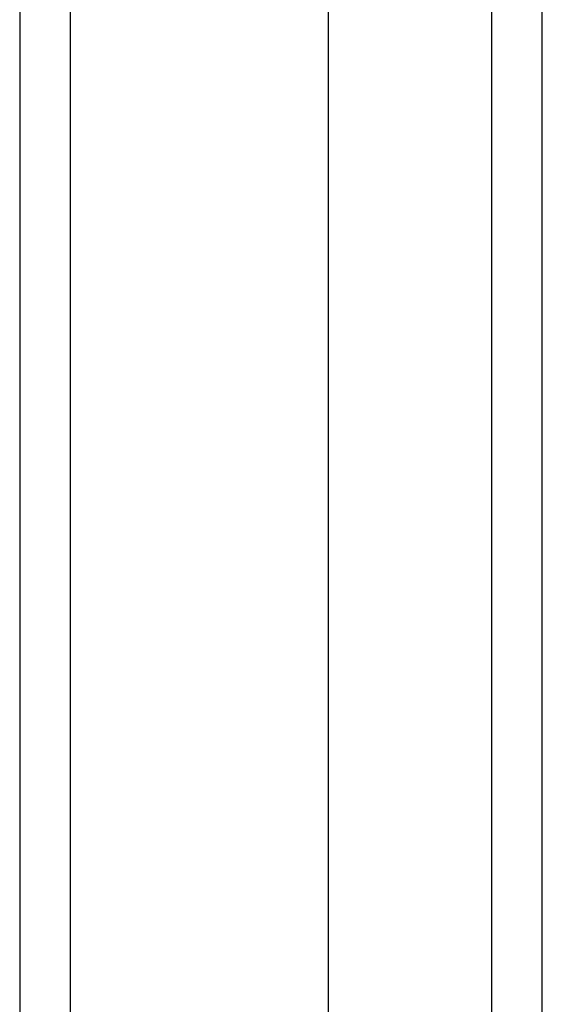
# Model space of a CAD drawing. Header units: inches. Extents: x 0 to 139, y -11 to 90.
# Tile 26 of 59: x 59.97 to 60.874, y 59.811 to 61.514. Entities that reach past the tile are written whole.
import ezdxf

# ---------------------------------------------------------------- set-up
doc = ezdxf.new("R2010")
doc.units = ezdxf.units.IN
doc.header["$LTSCALE"] = 8.352245
doc.header["$MEASUREMENT"] = 0
doc.layers.add('Visible Edges(ANSI)', color=7, linetype='Continuous', lineweight=25)
doc.layers.add('Visible Tangent Edges(ANSI)', color=7, linetype='Continuous', lineweight=25)

msp = doc.modelspace()

# ---------------------------------------------------------------- linework, layer by layer
at = {"layer": 'Visible Edges(ANSI)'}
for p, q in [((59.9696, 63.1701), (59.9696, 32.0246)), ((60.5039, 32.759), (60.5039, 62.4358)), ((60.8738, 32.8736), (60.8738, 62.3212))]:
    msp.add_line(p, q, dxfattribs=at)
at = {"layer": 'Visible Tangent Edges(ANSI)'}
for p, q in [((60.0573, 32.0246), (60.0573, 63.1701)), ((60.7861, 62.4413), (60.7861, 32.7535))]:
    msp.add_line(p, q, dxfattribs=at)

doc.saveas('drawing.dxf')
